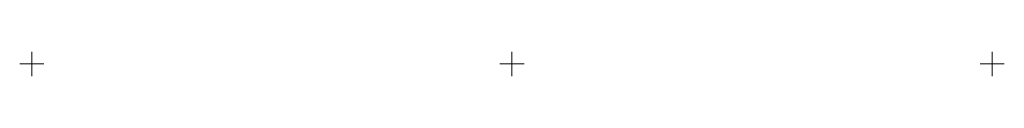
# Model space of a CAD drawing. Header units: millimetres. Extents: x 13 to 833, y -638 to -618.
import ezdxf

# ---------------------------------------------------------------- set-up
doc = ezdxf.new("R2010")
doc.units = ezdxf.units.MM
doc.layers.add('ref', color=4, linetype='Continuous', lineweight=5)

# ---------------------------------------------------------------- blocks, each defined once
blk = doc.blocks.new('GU16-400-d')
at = {"layer": 'ref'}
for p, q in [((0, -10), (0, 10)), ((400, -10), (400, 10)), ((400, 10), (400, -10)), ((800, 10), (800, -10)), ((10, 0), (-10, 0)), ((410, 0), (390, 0)), ((390, 0), (410, 0)), ((790, 0), (810, 0))]:
    blk.add_line(p, q, dxfattribs=at)

msp = doc.modelspace()

# ---------------------------------------------------------------- block references
msp.add_blockref('GU16-400-d', (23.25, -628.28))

doc.saveas('drawing.dxf')
